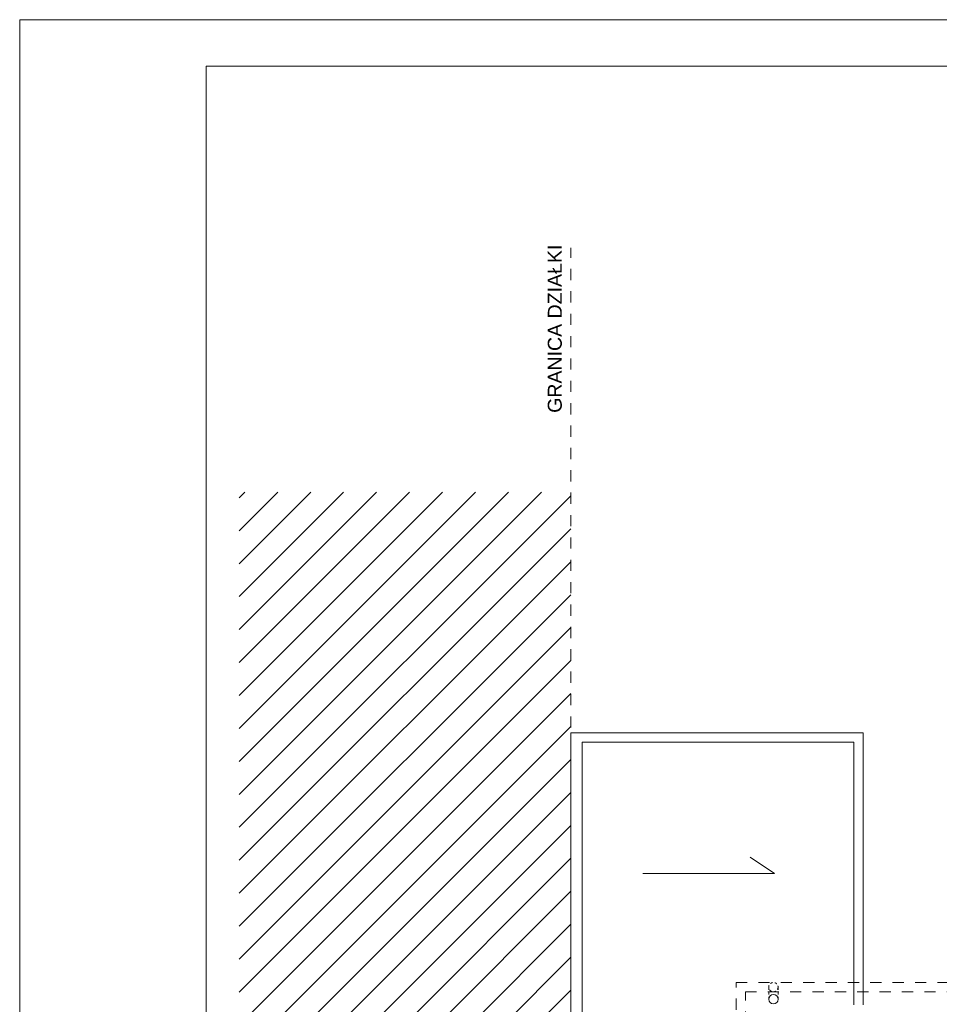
# Model space of a CAD drawing. Header units: millimetres. Extents: x 178516 to 426772, y -178579 to -115871.
# Tile 83 of 256: x 249291 to 259154, y -126434 to -115871. Entities that reach past the tile are written whole.
import ezdxf

# ---------------------------------------------------------------- set-up
doc = ezdxf.new("R2010")
doc.units = ezdxf.units.MM
doc.header["$MEASUREMENT"] = 0
doc.linetypes.add('2', pattern=[50, 25, -25])
doc.linetypes.add('Przerywana', pattern=[240, 120, -120])
doc.layers.get('0').update_dxf_attribs({"color": 252, "lineweight": 5})
for name, color, linetype, lineweight in [('Nowe_! Tabelka_Nr_pióra__19', 252, 'Continuous', 5), ('Nowe_! Tabelka_Nr_pióra__7', 252, 'Continuous', 5), ('Nowe_810-G Ogólne_Nr_pióra__187', 252, 'Continuous', 5), ('Nowe_Nowe_220(1)-A Ściany zewnętrzne_Nr_pióra__103', 252, 'Continuous', 5), ('Nowe_Nowe_220(1)-A Ściany zewnętrzne_Nr_pióra__23', 252, 'Continuous', 5), ('Nowe_Nowe_220(1)-A Ściany zewnętrzne_Nr_pióra__3', 252, 'Continuous', 5), ('Nowe_Nowe_220(1)-A Ściany zewnętrzne_Nr_pióra__57', 252, 'Continuous', 5), ('Nowe_TABELKA_Nr_pióra__3', 252, 'Continuous', 5)]:
    doc.layers.add(name, color=color, linetype=linetype, lineweight=lineweight)
doc.styles.add('GENERATED_STYLE_1', font='arial.ttf')

# ---------------------------------------------------------------- blocks, each defined once
blk = doc.blocks.new('podkład 20251118')
at = {"layer": 'Nowe_! Tabelka_Nr_pióra__19', "color": 252, "linetype": 'Continuous', "lineweight": 5}
for p in [(291291, -115871), (249291, -126948)]:
    blk.add_line(p, (249291, -115871), dxfattribs=at)
at = {"layer": 'Nowe_! Tabelka_Nr_pióra__7', "color": 252, "linetype": 'Continuous', "lineweight": 5}
for p in [(290791, -116371), (251291, -145071)]:
    blk.add_line(p, (251291, -116371), dxfattribs=at)
at = {"layer": 'Nowe_810-G Ogólne_Nr_pióra__187', "color": 252, "linetype": 'Continuous', "lineweight": 5}
for p, q in [((251646, -121000), (251704, -120941)), ((251646, -121353), (252058, -120941)), ((251646, -121707), (252412, -120941)), ((251646, -122060), (252765, -120941)), ((251646, -122414), (253119, -120941)), ((251646, -122767), (253472, -120941)), ((251646, -123121), (253826, -120941)), ((251646, -123475), (254179, -120941)), ((251646, -123828), (254533, -120941)), ((251646, -124182), (254886, -120941)), ((251646, -124535), (255202, -120979)), ((251646, -124889), (255202, -121332)), ((251646, -125242), (255202, -121686)), ((251646, -125596), (255202, -122040)), ((251646, -125949), (255202, -122393)), ((251646, -126303), (255202, -122747)), ((251646, -126657), (255202, -123100)), ((251646, -127010), (255202, -123454)), ((251646, -127364), (255202, -123807)), ((251646, -127717), (255202, -124161)), ((251646, -128071), (255202, -124514)), ((251646, -128424), (255202, -124868)), ((251646, -128778), (255202, -125222)), ((251646, -129131), (255202, -125575)), ((251646, -129485), (255202, -125929)), ((251646, -129838), (255202, -126282))]:
    blk.add_line(p, q, dxfattribs=at)
at = {"layer": 'Nowe_Nowe_220(1)-A Ściany zewnętrzne_Nr_pióra__103', "color": 252, "linetype": 'Przerywana', "lineweight": 5}
for p, q in [((256974, -139692), (256974, -126200)), ((256974, -126200), (265399, -126200)), ((257074, -139592), (257074, -126300)), ((257074, -126300), (265499, -126300))]:
    blk.add_line(p, q, dxfattribs=at)
at = {"layer": 'Nowe_Nowe_220(1)-A Ściany zewnętrzne_Nr_pióra__103', "color": 252, "linetype": '2', "lineweight": 5}
for p, q in [((257325, -126380), (257325, -126250)), ((257425, -126380), (257425, -126250))]:
    blk.add_line(p, q, dxfattribs=at)
blk.add_circle((257375, -126250), 50, dxfattribs=at)
at = {"layer": 'Nowe_Nowe_220(1)-A Ściany zewnętrzne_Nr_pióra__23', "color": 252, "linetype": 'Przerywana', "lineweight": 5}
blk.add_line((255202, -143625), (255202, -118317), dxfattribs=at)
at = {"layer": 'Nowe_Nowe_220(1)-A Ściany zewnętrzne_Nr_pióra__3', "color": 252, "linetype": 'Continuous', "lineweight": 5}
blk.add_circle((257375, -126380), 50, dxfattribs=at)
at = {"layer": 'Nowe_Nowe_220(1)-A Ściany zewnętrzne_Nr_pióra__57', "color": 252, "linetype": 'Continuous', "lineweight": 5}
for p, q in [((258338, -123523), (255202, -123523)), ((255202, -123523), (255202, -139362)), ((258338, -126438), (258338, -123523)), ((258238, -123623), (255322, -123623)), ((255322, -123623), (255322, -139262)), ((258238, -126438), (258238, -123623)), ((257385, -125031), (257125, -124856)), ((255976, -125031), (257385, -125031))]:
    blk.add_line(p, q, dxfattribs=at)
at = {"layer": 'Nowe_TABELKA_Nr_pióra__3', "color": 252, "lineweight": 5, "style": 'GENERATED_STYLE_1'}
blk.add_text('GRANICA DZIAŁKI', height=150, rotation=90, dxfattribs=at).set_placement((255105, -120089))

msp = doc.modelspace()

# ---------------------------------------------------------------- block references
msp.add_blockref('podkład 20251118', (0, 0))

doc.saveas('drawing.dxf')
